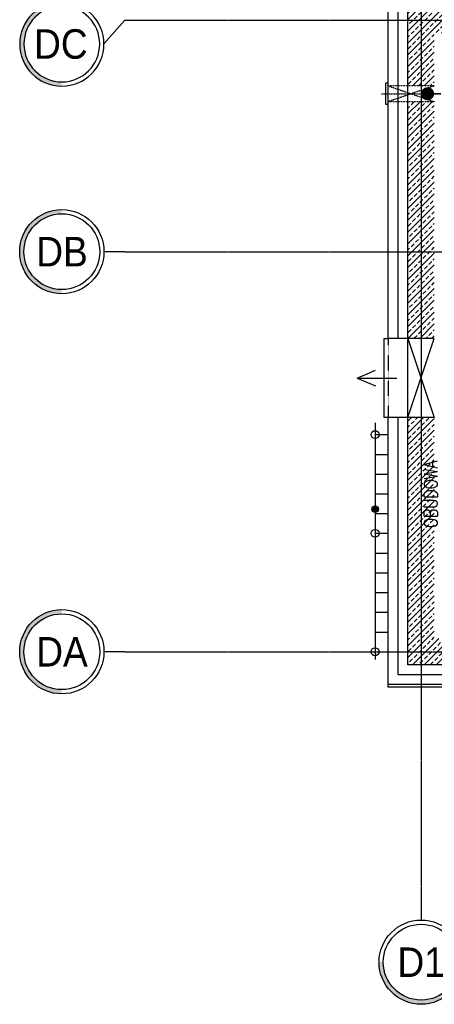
# Model space of a CAD drawing. Header units: inches. Extents: x 788 to 26783, y -4103 to 21.
# Tile 53 of 101: x 21176 to 21491, y -3749 to -3001. Entities that reach past the tile are written whole.
import ezdxf
from ezdxf.enums import TextEntityAlignment as Align

# ---------------------------------------------------------------- set-up
doc = ezdxf.new("R2010")
doc.units = ezdxf.units.IN
doc.header["$MEASUREMENT"] = 0
for name, pattern in [('CENTER', [2, 1.25, -0.25, 0.25, -0.25]), ('DASHDOT', [1, 0.5, -0.25, 0, -0.25]), ('DASHED', [0.75, 0.5, -0.25]), ('DASHED2', [0.375, 0.25, -0.125])]:
    doc.linetypes.add(name, pattern=pattern)
for name, color, linetype in [('E35', 6, 'Continuous'), ('E50', 3, 'Continuous'), ('Fas-metal-widok', 8, 'Continuous'), ('Ins-went', 141, 'Continuous'), ('Opis-wykonczen', 2, 'Continuous'), ('Os-osie glowne', 1, 'CENTER'), ('Os-osie-opis', 2, 'Continuous'), ('Sc-beton', 7, 'Continuous'), ('Sc-beton-hatch', 86, 'Continuous'), ('Sc-izolacja term-styropian', 151, 'STYROPIAN-KA'), ('W-idok', 8, 'Continuous'), ('W-idok nad', 5, 'DASHED2'), ('W-przebicia-ściany', 223, 'Continuous')]:
    doc.layers.add(name, color=color, linetype=linetype)
doc.styles.add('dwg_opis duży', font='ARIAL.TTF', dxfattribs={"width": 0.9})
doc.styles.add('ROMANS', font='romans', dxfattribs={"width": 0.85})
doc.linetypes.add('BATTING', pattern='A,0.0001,-0.1,[134,ltypeshp.shx,S=0.1,R=0,X=-0.1,Y=0],-0.2,[134,ltypeshp.shx,S=0.1,R=180,X=0.1,Y=0],-0.1', length=0.4001)
doc.linetypes.add('STYROPIAN-KA', pattern='A,0.0001,-0.1,[135,ltypeshp.shx,S=0.1,R=0,X=-0.1,Y=0],0,[135,ltypeshp.shx,S=0.1,R=180,X=0.1,Y=0],-0.1', length=0.2001)
pattern_1 = [(45, (-29453.0206, 59998.92), (-4.49012806, 4.49012806), []), (45, (-29448.5305, 59998.92), (-4.49012806, 4.49012806), [3.175, -1.5875])]

# ---------------------------------------------------------------- blocks, each defined once
blk = doc.blocks.new('_opis_osi_liczbowy')
blk.add_hatch(color=256).paths.add_polyline_path([(32, 32), (32, 28.8, -1), (32, -28.8), (32, -32, 1)])
for radius in [32, 28.8]:
    blk.add_circle((32, 0), radius)
at = {"style": 'dwg_opis duży', "width": 0.9}
blk.add_attdef('AXNAMEH', text='', height=22.4, rotation=90, dxfattribs=at).set_placement((32, 0), align=Align.MIDDLE_CENTER)
blk = doc.blocks.new('_opis_osi')
blk.add_hatch(color=256).paths.add_polyline_path([(32, -32), (28.8, -32, -1), (-28.8, -32), (-32, -32, 1)])
for radius in [32, 28.8]:
    blk.add_circle((0, -32), radius)
at = {"style": 'dwg_opis duży', "width": 0.9}
blk.add_attdef('AXNAMEV', text='', height=22.4, rotation=90, dxfattribs=at).set_placement((0, -32), align=Align.MIDDLE_CENTER)
blk = doc.blocks.new('_STRZAŁKA_WENT')
for q in [(-6.02, -14.01), (0, -30.24), (6.02, -14.01)]:
    blk.add_line((0, 0), q)
blk = doc.blocks.new('_SFHGFHDFHGJHK')
for p, q in [((-10, 9), (-10, -171)), ((-10, 0), (0, 0)), ((-10, -15), (0, -15)), ((-10, -30), (0, -30)), ((-10, -45), (0, -45)), ((-10, -60), (0, -60)), ((-10, -75), (0, -75)), ((-10, -90), (0, -90)), ((-10, -105), (0, -105)), ((-10, -120), (0, -120)), ((-10, -135), (0, -135)), ((-10, -150), (0, -150)), ((-10, -165), (0, -165))]:
    blk.add_line(p, q)
for centre in [(-10, 0), (-10, -75), (-10, -165)]:
    blk.add_circle(centre, 3)

msp = doc.modelspace()

# ---------------------------------------------------------------- hatches: boundary and pattern name
at = {"layer": 'Opis-wykonczen'}
h = msp.add_hatch(color=256, dxfattribs=at)
edge = h.paths.add_edge_path()
edge.add_arc((21445.53, -3373.21), 2.5, 0, 360)
at = {"layer": 'Sc-beton-hatch'}
h = msp.add_hatch(dxfattribs=at)
h.set_pattern_fill('ANSI33', color=256, style=0)
h.set_pattern_definition(pattern_1)
h.paths.add_polyline_path([(21825.53, -2981.59), (21815.53, -2981.59), (21815.53, -3001.59), (21825.53, -3001.59)])
h.paths.add_polyline_path([(21825.53, -3001.59), (21815.53, -3001.59), (21815.53, -3011.59), (21825.53, -3011.59)])
h.paths.add_polyline_path([(21815.53, -3001.59), (21480.53, -3001.59), (21480.53, -3051.59), (21490.53, -3051.59), (21490.53, -3049.59), (21490.53, -3011.59), (21815.53, -3011.59)])
h.paths.add_polyline_path([(21815.53, -2981.59), (21805.53, -2981.59), (21805.53, -2991.59), (21490.53, -2991.59), (21480.53, -2991.59), (21480.53, -3001.59), (21815.53, -3001.59)])
h.paths.add_polyline_path([(21480.53, -2991.59), (21470.53, -2991.59), (21470.53, -3001.59), (21480.53, -3001.59)])
h.paths.add_polyline_path([(21480.53, -3001.59), (21470.53, -3001.59), (21470.53, -3051.59), (21480.53, -3051.59)])
h = msp.add_hatch(dxfattribs=at)
h.set_pattern_fill('ANSI33', color=256, style=0)
h.set_pattern_definition(pattern_1)
h.paths.add_polyline_path([(21480.53, -3177.59), (21490.53, -3177.59), (21490.53, -3063.59), (21480.53, -3063.59)])
h.paths.add_polyline_path([(21480.53, -3063.59), (21470.53, -3063.59), (21470.53, -3177.59), (21480.53, -3177.59)])
h.paths.add_polyline_path([(21480.53, -3177.59), (21470.53, -3177.59), (21470.53, -3239.4), (21480.53, -3242.21)])
h.paths.add_polyline_path([(21480.53, -3242.21), (21485.41, -3243.59), (21490.53, -3243.59), (21490.53, -3177.59), (21480.53, -3177.59)])
h.paths.add_polyline_path([(21480.53, -3243.59), (21480.53, -3242.21), (21470.53, -3239.4), (21470.53, -3243.59)])
h.paths.add_polyline_path([(21472.07, -3189.85), (21488.99, -3189.85), (21488.99, -3207.1), (21472.07, -3207.1)], flags=9)
h = msp.add_hatch(dxfattribs=at)
h.set_pattern_fill('ANSI33', color=256, style=0)
h.set_pattern_definition(pattern_1)
h.paths.add_polyline_path([(21480.53, -3303.59), (21470.53, -3303.59), (21470.53, -3481.59), (21480.53, -3481.59)])
h.paths.add_polyline_path([(21480.53, -3481.59), (21610.53, -3481.59), (21610.53, -3471.59), (21490.53, -3471.59), (21490.53, -3303.59), (21480.53, -3303.59)])
h.paths.add_polyline_path([(21470.53, -3491.59), (21480.53, -3491.59), (21480.53, -3481.59), (21470.53, -3481.59)])
h.paths.add_polyline_path([(21480.53, -3481.59), (21480.53, -3491.59), (21610.53, -3491.59), (21610.53, -3481.59)])

# ---------------------------------------------------------------- linework, layer by layer
at = {"layer": 'E50'}
msp.add_line((21495.53, -3057.59), (21485.38, -3057.59), dxfattribs=at)
at = {"layer": 'E50', "linetype": 'Continuous', "lineweight": -2, "const_width": 5}
msp.add_lwpolyline([(21485.38, -3055.09, 1), (21485.38, -3060.09, 1)], format="xyb", close=True, dxfattribs=at)
at = {"layer": 'Fas-metal-widok', "ltscale": 0.5}
msp.add_lwpolyline([(21613.53, -3506.59), (21613.53, -3508.59), (21455.53, -3508.59), (21455.53, -3506.59)], dxfattribs=at)
at = {"layer": 'Ins-went'}
msp.add_lwpolyline([(21455.53, -3052.59), (21455.53, -3049.59), (21453.53, -3049.59), (21453.53, -3065.59), (21455.53, -3065.59)], close=True, dxfattribs=at)
at = {"layer": 'Opis-wykonczen'}
msp.add_circle((21445.53, -3373.21), 2.5, dxfattribs=at)
at = {"layer": 'Os-osie glowne'}
for points in [[(21480.53, -2106.59), (21480.53, -3669.48)], [(21255.53, -3001.59), (23893.41, -3001.59)], [(21255.53, -3177.59), (23893.41, -3177.59)], [(21255.53, -3481.59), (23893.41, -3481.59)]]:
    msp.add_lwpolyline(points, dxfattribs=at)
at = {"layer": 'Os-osie-opis'}
for points in [[(21239.53, -3019.75), (21255.53, -3001.59)], [(21255.53, -3177.59), (21239.53, -3177.59)], [(21255.53, -3481.59), (21239.53, -3481.59)], [(21480.53, -3669.48), (21480.53, -3685.48)]]:
    msp.add_lwpolyline(points, dxfattribs=at)
at = {"layer": 'Sc-beton'}
for p, q in [((21470.53, -3491.59), (21470.53, -2991.59)), ((21610.53, -3491.59), (21470.53, -3491.59))]:
    msp.add_line(p, q, dxfattribs=at)
at = {"layer": 'Sc-izolacja term-styropian', "linetype": 'ByBlock'}
for p, q in [((21455.53, -3243.59), (21455.53, -2988.59)), ((21455.53, -3506.59), (21455.53, -3303.59)), ((21613.53, -3506.59), (21455.53, -3506.59))]:
    msp.add_line(p, q, dxfattribs=at)
at = {"layer": 'Sc-izolacja term-styropian', "linetype": 'BATTING', "ltscale": 0.35}
for p, q in [((21463.03, -3243.59), (21463.03, -2988.59)), ((21463.03, -3499.09), (21463.03, -3303.59)), ((21613.53, -3499.09), (21463.03, -3499.09))]:
    msp.add_line(p, q, dxfattribs=at)
at = {"layer": 'Sc-izolacja term-styropian', "linetype": 'ByBlock'}
for points in [[(21470.53, -3243.59), (21455.53, -3243.59)], [(21470.53, -3303.55), (21455.53, -3303.55)]]:
    msp.add_lwpolyline(points, dxfattribs=at)
at = {"layer": 'W-idok'}
msp.add_lwpolyline([(21455.53, -3303.59), (21452.53, -3303.59), (21452.53, -3243.59), (21455.53, -3243.59)], dxfattribs=at)
at = {"layer": 'W-idok', "linetype": 'DASHED', "ltscale": 0.3}
msp.add_lwpolyline([(21455.53, -3243.59), (21455.53, -3303.55)], dxfattribs=at)
at = {"layer": 'W-idok nad', "ltscale": 0.5}
for points in [[(21490.53, -3051.59), (21455.53, -3051.59)], [(21455.53, -3051.59), (21490.53, -3063.59)], [(21490.53, -3051.59), (21455.53, -3063.59)], [(21490.53, -3063.59), (21455.53, -3063.59)]]:
    msp.add_lwpolyline(points, dxfattribs=at)
at = {"layer": 'W-idok nad', "linetype": 'DASHDOT', "ltscale": 0.2}
msp.add_lwpolyline([(21450.53, -3057.59), (21495.53, -3057.59)], dxfattribs=at)
at = {"layer": 'W-przebicia-ściany'}
for p, q in [((21490.53, -3243.59), (21470.53, -3243.59)), ((21490.53, -3303.59), (21470.53, -3303.59))]:
    msp.add_line(p, q, dxfattribs=at)
for points in [[(21470.53, -3243.59), (21490.53, -3303.59)], [(21470.53, -3303.55), (21490.53, -3243.59)]]:
    msp.add_lwpolyline(points, dxfattribs=at)

# ---------------------------------------------------------------- block references
at = {"layer": 'Fas-metal-widok'}
msp.add_blockref('_SFHGFHDFHGJHK', (21455.53, -3316.59), dxfattribs=at)
at = {"layer": 'Ins-went', "xscale": -1, "rotation": 90}
msp.add_blockref('_STRZAŁKA_WENT', (21431.87, -3273.59), dxfattribs=at)
at = {"layer": 'Os-osie-opis'}
ref = msp.add_blockref('_opis_osi', (21239.53, -3019.75), dxfattribs=dict(at, xscale=-1, rotation=270))
ref.add_attrib('AXNAMEV', 'DC', dxfattribs={"layer": '0', "height": 22.4, "style": 'dwg_opis duży', "width": 0.9}).set_placement((21206.81, -3019.75), align=Align.MIDDLE_CENTER)
ref = msp.add_blockref('_opis_osi', (21239.53, -3177.59), dxfattribs=dict(at, rotation=270))
ref.add_attrib('AXNAMEV', 'DB', dxfattribs={"layer": '0', "height": 22.4, "style": 'dwg_opis duży', "width": 0.9}).set_placement((21207.69, -3177.59), align=Align.MIDDLE_CENTER)
ref = msp.add_blockref('_opis_osi', (21239.53, -3481.59), dxfattribs=dict(at, rotation=270))
ref.add_attrib('AXNAMEV', 'DA', dxfattribs={"layer": '0', "height": 22.4, "style": 'dwg_opis duży', "width": 0.9}).set_placement((21207.69, -3481.59), align=Align.MIDDLE_CENTER)
at = {"layer": 'Os-osie-opis', "rotation": 270}
msp.add_blockref('_opis_osi_liczbowy', (21480.53, -3685.48), dxfattribs=at).add_auto_attribs({'AXNAMEH': 'D1'})

# ---------------------------------------------------------------- texts
at = {"layer": 'E35', "style": 'ROMANS', "width": 0.8}
msp.add_text('OBUDOWA', height=10, rotation=90, dxfattribs=at).set_placement((21492.83, -3387.54))

doc.saveas('drawing.dxf')
